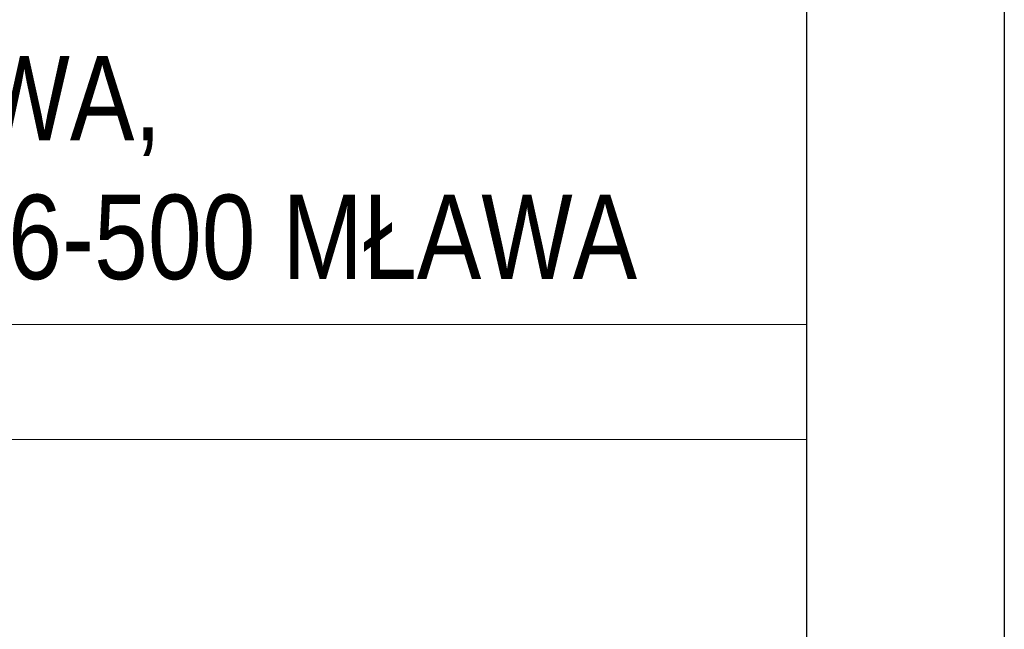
# Model space of a CAD drawing. Header units: millimetres. Extents: x -14609 to 44937, y 52278 to 67558.
# Tile 37 of 48: x 36963 to 37237, y 56901 to 57071. Entities that reach past the tile are written whole.
import ezdxf

# ---------------------------------------------------------------- set-up
doc = ezdxf.new("R2010")
doc.units = ezdxf.units.MM
doc.styles.add('GENERATED_STYLE_1', font='ARIALN.TTF')

# ---------------------------------------------------------------- blocks, each defined once
blk = doc.blocks.new('*U34')
for points in [[(0, 0), (-2100, 0), (-2100, 2970), (0, 2970)], [(-55, 55), (-1900, 55), (-1900, 2915), (-55, 2915)]]:
    blk.add_lwpolyline(points, close=True)

msp = doc.modelspace()

# ---------------------------------------------------------------- linework, layer by layer
at = {"color": 7, "linetype": 'Continuous', "lineweight": 13}
for p, q in [((36605.94, 56986.29), (37181.94, 56986.29)), ((36605.94, 56954.29), (37181.94, 56954.29))]:
    msp.add_line(p, q, dxfattribs=at)
at = {"color": 7, "linetype": 'Continuous', "lineweight": 13, "flags": 128}
msp.add_lwpolyline([(36605.94, 57950.89), (37181.94, 57950.89), (37181.94, 55603.32), (36605.94, 55603.32)], close=True, dxfattribs=at)

# ---------------------------------------------------------------- block references
msp.add_blockref('*U34', (37236.94, 55548.32))

# ---------------------------------------------------------------- texts
at = {"color": 7, "linetype": 'Continuous', "lineweight": 13, "insert": (36893.94, 57061.06), "char_height": 23.5, "attachment_point": 2, "line_spacing_factor": 0.985871, "style": 'GENERATED_STYLE_1'}
msp.add_mtext('\\A1;{\\pqc;\\fArial Narrow|b0|i0|c0|p34;MIASTO MŁAWA, \\P\\pqc;\\fArial Narrow|b0|i0|c0|p34;UL. STARY RYNEK 19, 06-500 MŁAWA}', dxfattribs=at)

doc.saveas('drawing.dxf')
